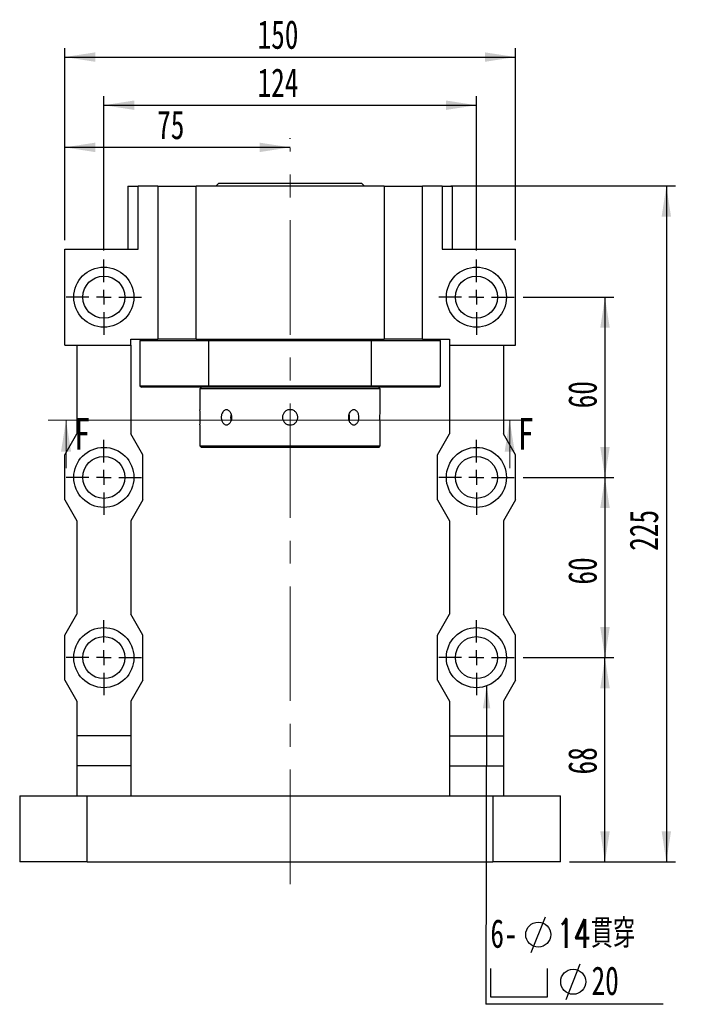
# Model space of a CAD drawing. Header units: millimetres. Extents: x 20 to 287, y 0 to 208.
# Tile 2 of 5: x 27 to 102, y 99 to 208. Entities that reach past the tile are written whole.
import ezdxf

# ---------------------------------------------------------------- set-up
doc = ezdxf.new("R2010")
doc.units = ezdxf.units.MM
doc.linetypes.add('CENTERX2', pattern=[20.32, 12.7, -2.54, 2.54, -2.54])
doc.layers.add('圖層0', color=7, linetype='Continuous')
doc.styles.add('SLDTEXTSTYLE0', font='TXT', dxfattribs={"width": 0.7})
doc.styles.add('SLDTEXTSTYLE1', font='TXT', dxfattribs={"width": 0.7, "bigfont": 'bigfont'})
doc.styles.add('SLDTEXTSTYLE3', font='TXT', dxfattribs={"width": 0.75})
doc.dimstyles.new('SLDDIMSTYLE2', dxfattribs={"dimtxt": 0.18, "dimasz": 2.5, "dimexe": 0, "dimexo": 0.0625, "dimgap": 0, "dimtad": 0, "dimtih": 1, "dimtoh": 1, "dimdec": 0, "dimrnd": 1e-09, "dimzin": 0, "dimdsep": 46, "dimtxsty": 'Standard', "dimsah": 1, "dimcen": 0.09, "dimadec": 0, "dimazin": 0, "dimtfac": 2.5, "dimtdec": 0, "dimtofl": 0, "dimtmove": 0, "dimatfit": 3, "dimfxl": 0, "dimfrac": 2, "dimtolj": 1, "dimtzin": 0, "dimarcsym": 0})
doc.dimstyles.new('SLDDIMSTYLE3', dxfattribs={"dimtxt": 3.389974, "dimasz": 2.5, "dimexe": 0, "dimexo": 0.0625, "dimgap": 0.847493, "dimtad": 1, "dimlfac": 3, "dimrnd": 1e-09, "dimzin": 12, "dimdsep": 46, "dimtxsty": 'SLDTEXTSTYLE0', "dimsah": 1, "dimcen": 0.09, "dimadec": 0, "dimazin": 3, "dimtfac": 1, "dimtofl": 0, "dimtmove": 0, "dimatfit": 3, "dimfxl": 0, "dimfrac": 2, "dimtolj": 1, "dimtzin": 12, "dimarcsym": 0})

# ---------------------------------------------------------------- blocks, each defined once
blk = doc.blocks.new('_D_1')
at = {"layer": '圖層0', "color": 7}
for p, q in [((36.2, 182.25), (36.2, 199.38)), ((77.53, 182.25), (77.53, 199.38)), ((36.2, 198.38), (77.53, 198.38))]:
    blk.add_line(p, q, dxfattribs=at)
for points in [[(36.2, 198.38), (39.59, 197.86), (39.59, 198.91)], [(77.53, 198.38), (74.14, 198.91), (74.14, 197.86)]]:
    blk.add_solid(points, dxfattribs=at)
at = {"layer": '圖層0', "color": 7, "insert": (53.25, 202.48), "char_height": 3.175, "attachment_point": 1, "style": 'SLDTEXTSTYLE0'}
blk.add_mtext('124', dxfattribs=at)
blk = doc.blocks.new('_D_2')
at = {"layer": '圖層0', "color": 7}
for p, q in [((82.7, 137.08), (92.79, 137.08)), ((91.79, 114.42), (91.79, 137.08)), ((87.86, 114.42), (92.79, 114.42))]:
    blk.add_line(p, q, dxfattribs=at)
for points in [[(91.79, 137.08), (91.27, 133.69), (92.32, 133.69)], [(91.79, 114.42), (92.32, 117.81), (91.27, 117.81)]]:
    blk.add_solid(points, dxfattribs=at)
at = {"layer": '圖層0', "color": 7, "insert": (87.7, 124.12), "char_height": 3.175, "attachment_point": 1, "rotation": 90, "style": 'SLDTEXTSTYLE0'}
blk.add_mtext('68', dxfattribs=at)
blk = doc.blocks.new('_D_3')
at = {"layer": '圖層0', "color": 7}
for p, q in [((82.7, 157.08), (92.79, 157.08)), ((91.79, 157.08), (91.79, 137.08)), ((82.7, 137.08), (92.79, 137.08))]:
    blk.add_line(p, q, dxfattribs=at)
for points in [[(91.79, 157.08), (91.27, 153.69), (92.32, 153.69)], [(91.79, 137.08), (92.32, 140.47), (91.27, 140.47)]]:
    blk.add_solid(points, dxfattribs=at)
at = {"layer": '圖層0', "color": 7, "insert": (87.7, 145.19), "char_height": 3.175, "attachment_point": 1, "rotation": 90, "style": 'SLDTEXTSTYLE0'}
blk.add_mtext('60', dxfattribs=at)
blk = doc.blocks.new('_D_4')
at = {"layer": '圖層0', "color": 7}
for p, q in [((82.7, 177.08), (92.79, 177.08)), ((91.79, 177.08), (91.79, 157.08)), ((82.7, 157.08), (92.79, 157.08))]:
    blk.add_line(p, q, dxfattribs=at)
for points in [[(91.79, 177.08), (91.27, 173.69), (92.32, 173.69)], [(91.79, 157.08), (92.32, 160.47), (91.27, 160.47)]]:
    blk.add_solid(points, dxfattribs=at)
at = {"layer": '圖層0', "color": 7, "insert": (87.7, 164.75), "char_height": 3.175, "attachment_point": 1, "rotation": 90, "style": 'SLDTEXTSTYLE0'}
blk.add_mtext('60', dxfattribs=at)
blk = doc.blocks.new('_D_5')
at = {"layer": '圖層0', "color": 7}
for p, q in [((31.86, 183.42), (31.86, 194.71)), ((56.86, 194.66), (56.86, 194.71)), ((56.86, 193.71), (31.86, 193.71))]:
    blk.add_line(p, q, dxfattribs=at)
for points in [[(31.86, 193.71), (35.25, 193.18), (35.25, 194.23)], [(56.86, 193.71), (53.47, 194.23), (53.47, 193.18)]]:
    blk.add_solid(points, dxfattribs=at)
at = {"layer": '圖層0', "color": 7, "insert": (42.11, 197.8), "char_height": 3.175, "attachment_point": 1, "style": 'SLDTEXTSTYLE0'}
blk.add_mtext('75', dxfattribs=at)
blk = doc.blocks.new('_D_6')
at = {"layer": '圖層0', "color": 7}
for p, q in [((31.86, 183.42), (31.86, 204.73)), ((81.86, 183.42), (81.86, 204.73)), ((31.86, 203.73), (81.86, 203.73))]:
    blk.add_line(p, q, dxfattribs=at)
for points in [[(31.86, 203.73), (35.25, 203.2), (35.25, 204.25)], [(81.86, 203.73), (78.47, 204.25), (78.47, 203.2)]]:
    blk.add_solid(points, dxfattribs=at)
at = {"layer": '圖層0', "color": 7, "insert": (53.25, 207.82), "char_height": 3.175, "attachment_point": 1, "style": 'SLDTEXTSTYLE0'}
blk.add_mtext('150', dxfattribs=at)
blk = doc.blocks.new('_D_7')
at = {"layer": '圖層0', "color": 7}
for p, q in [((74.71, 189.42), (99.6, 189.42)), ((98.6, 189.42), (98.6, 114.42)), ((87.86, 114.42), (99.6, 114.42))]:
    blk.add_line(p, q, dxfattribs=at)
for points in [[(98.6, 189.42), (98.08, 186.03), (99.12, 186.03)], [(98.6, 114.42), (99.12, 117.81), (98.08, 117.81)]]:
    blk.add_solid(points, dxfattribs=at)
at = {"layer": '圖層0', "color": 7, "insert": (94.51, 148.94), "char_height": 3.175, "attachment_point": 1, "rotation": 90, "style": 'SLDTEXTSTYLE0'}
blk.add_mtext('225', dxfattribs=at)
blk = doc.blocks.new('SW_SYMBOL_HOLE_DIAM')
at = {"layer": '圖層0', "color": 0}
blk.add_line((300, 0), (700, 1000), dxfattribs=at)
blk.add_circle((500, 500), 350, dxfattribs=at)
blk = doc.blocks.new('SW_SYMBOL_HOLE_SPOT')
at = {"layer": '圖層0', "color": 0}
for p, q in [((0, 875), (0, 75)), ((1600, 75), (1600, 875)), ((0, 75), (1600, 75))]:
    blk.add_line(p, q, dxfattribs=at)
blk = doc.blocks.new('SW_NOTE_1')
at = {"layer": '圖層0', "color": 0}
blk.add_line((19.65, 0), (0, 0), dxfattribs=at)
at = {"layer": '圖層0', "color": 0, "xscale": 0.003964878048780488, "yscale": 0.003964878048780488, "zscale": 0.003964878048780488}
for name, p in [('SW_SYMBOL_HOLE_DIAM', (3.81, 5.75)), ('SW_SYMBOL_HOLE_DIAM', (7.69, 0.52)), ('SW_SYMBOL_HOLE_SPOT', (0.49, 0.52))]:
    blk.add_blockref(name, p, dxfattribs=at)
at = {"layer": '圖層0', "color": 0, "char_height": 3.175, "attachment_point": 1}
for s, insert, style in [('6-', (0.49, 9.45), 'SLDTEXTSTYLE0'), ('14\\M+18AD1\\M+190FA', (7.83, 9.45), 'SLDTEXTSTYLE1'), ('20', (11.71, 4.21), 'SLDTEXTSTYLE0')]:
    blk.add_mtext(s, dxfattribs=dict(at, insert=insert, style=style))
blk = doc.blocks.new('SW_CENTERMARKSYMBOL_2')
at = {"layer": '圖層0', "color": 0}
for p, q in [((0, 1.67), (0, 4.17)), ((-1.67, 0), (-4.17, 0)), ((0, 0), (-0.83, 0)), ((0, 0), (0, 0.83)), ((0, 0), (0, -0.83)), ((0, 0), (0.83, 0)), ((1.67, 0), (4.17, 0)), ((0, -1.67), (0, -4.17))]:
    blk.add_line(p, q, dxfattribs=at)
blk = doc.blocks.new('SW_CENTERMARKSYMBOL_3')
at = {"layer": '圖層0', "color": 0}
for p, q in [((0, 1.67), (0, 4.17)), ((-1.67, 0), (-4.17, 0)), ((0, 0), (-0.83, 0)), ((0, 0), (0, 0.83)), ((0, 0), (0, -0.83)), ((0, 0), (0.83, 0)), ((1.67, 0), (4.17, 0)), ((0, -1.67), (0, -4.17))]:
    blk.add_line(p, q, dxfattribs=at)
blk = doc.blocks.new('SW_CENTERMARKSYMBOL_4')
at = {"layer": '圖層0', "color": 0}
for p, q in [((0, 1.67), (0, 4.17)), ((-1.67, 0), (-4.17, 0)), ((0, 0), (-0.83, 0)), ((0, 0), (0, 0.83)), ((0, 0), (0, -0.83)), ((0, 0), (0.83, 0)), ((1.67, 0), (4.17, 0)), ((0, -1.67), (0, -4.17))]:
    blk.add_line(p, q, dxfattribs=at)
blk = doc.blocks.new('SW_CENTERMARKSYMBOL_5')
at = {"layer": '圖層0', "color": 0}
for p, q in [((0, 1.67), (0, 4.17)), ((-1.67, 0), (-4.17, 0)), ((0, 0), (-0.83, 0)), ((0, 0), (0, 0.83)), ((0, 0), (0, -0.83)), ((0, 0), (0.83, 0)), ((1.67, 0), (4.17, 0)), ((0, -1.67), (0, -4.17))]:
    blk.add_line(p, q, dxfattribs=at)
blk = doc.blocks.new('SW_CENTERMARKSYMBOL_6')
at = {"layer": '圖層0', "color": 0}
for p, q in [((0, 1.67), (0, 4.17)), ((-1.67, 0), (-4.17, 0)), ((0, 0), (-0.83, 0)), ((0, 0), (0, 0.83)), ((0, 0), (0, -0.83)), ((0, 0), (0.83, 0)), ((1.67, 0), (4.17, 0)), ((0, -1.67), (0, -4.17))]:
    blk.add_line(p, q, dxfattribs=at)
blk = doc.blocks.new('SW_CENTERMARKSYMBOL_7')
at = {"layer": '圖層0', "color": 0}
for p, q in [((0, 1.67), (0, 4.17)), ((-1.67, 0), (-4.17, 0)), ((0, 0), (-0.83, 0)), ((0, 0), (0, 0.83)), ((0, 0), (0, -0.83)), ((0, 0), (0.83, 0)), ((1.67, 0), (4.17, 0)), ((0, -1.67), (0, -4.17))]:
    blk.add_line(p, q, dxfattribs=at)

msp = doc.modelspace()

# ---------------------------------------------------------------- linework, layer by layer
at = {"color": 7, "linetype": 'Continuous', "lineweight": 25}
for p, q in [((38.8643, 189.4166), (38.8643, 182.4166)), ((38.8643, 189.4166), (40.0153, 189.4166)), ((40.0153, 182.4166), (40.0153, 189.4166)), ((42.1976, 189.4166), (40.0153, 189.4166)), ((42.1976, 189.4166), (42.1976, 172.4166)), ((42.1976, 189.4166), (46.4293, 189.4166)), ((46.4293, 172.4166), (46.4293, 189.4166)), ((67.2992, 189.4166), (46.4293, 189.4166)), ((48.9643, 189.75), (48.6309, 189.4166)), ((48.9643, 189.75), (49.3779, 189.75)), ((49.3779, 189.75), (64.7643, 189.75)), ((65.0976, 189.4166), (64.7643, 189.75)), ((67.2992, 189.4166), (67.2992, 172.4166)), ((67.2992, 189.4166), (71.5309, 189.4166)), ((71.5309, 172.4166), (71.5309, 189.4166)), ((73.7133, 189.4166), (71.5309, 189.4166)), ((73.7133, 189.4166), (73.7133, 182.4166)), ((73.7133, 189.4166), (74.8643, 189.4166)), ((74.8643, 182.4166), (74.8643, 189.4166)), ((31.8643, 171.75), (31.8643, 182.4166)), ((31.8643, 182.4166), (40.0153, 182.4166)), ((73.7133, 182.4166), (81.8643, 182.4166)), ((81.8643, 171.75), (81.8643, 182.4166)), ((31.8643, 171.75), (39.1976, 171.75)), ((33.1976, 171.75), (33.1976, 161.9166)), ((39.1976, 171.75), (39.1976, 172.4166)), ((39.1976, 172.4166), (41.6282, 172.4166)), ((39.1976, 171.75), (39.1976, 161.9166)), ((40.3643, 172.4166), (40.1976, 172.25)), ((40.1976, 172.25), (40.1976, 167.25)), ((47.8211, 172.25), (40.1976, 172.25)), ((41.6282, 172.4166), (42.1976, 172.4166)), ((46.4293, 172.4166), (42.1976, 172.4166)), ((46.4293, 172.4166), (67.2992, 172.4166)), ((65.9074, 172.25), (47.8211, 172.25)), ((47.8211, 172.25), (47.8211, 167.25)), ((65.9074, 167.25), (65.9074, 172.25)), ((73.5309, 172.25), (65.9074, 172.25)), ((71.5309, 172.4166), (67.2992, 172.4166)), ((71.5309, 172.4166), (72.1004, 172.4166)), ((72.1004, 172.4166), (74.5309, 172.4166)), ((73.5309, 172.25), (73.3643, 172.4166)), ((73.5309, 167.25), (73.5309, 172.25)), ((74.5309, 172.4166), (74.5309, 171.75)), ((74.5309, 171.75), (81.8643, 171.75)), ((74.5309, 171.75), (74.5309, 161.9166)), ((80.5309, 171.75), (80.5309, 161.9166)), ((40.1976, 167.25), (40.3643, 167.0833)), ((40.1976, 167.25), (47.8211, 167.25)), ((47.8211, 167.25), (65.9074, 167.25)), ((65.9074, 167.25), (73.5309, 167.25)), ((73.3643, 167.0833), (73.5309, 167.25)), ((47.8704, 167.0833), (40.3643, 167.0833)), ((47.0309, 167.0833), (46.8643, 166.9166)), ((46.8643, 166.9166), (46.8643, 164.5894)), ((66.8643, 166.9166), (46.8643, 166.9166)), ((65.8581, 167.0833), (47.8704, 167.0833)), ((73.3643, 167.0833), (65.8581, 167.0833)), ((66.8643, 166.9166), (66.6976, 167.0833)), ((66.8643, 164.5894), (66.8643, 166.9166)), ((46.8643, 162.9), (46.8643, 160.5833)), ((66.8643, 160.5833), (66.8643, 162.9)), ((31.8643, 159.5833), (33.1976, 161.9166)), ((40.5309, 159.5833), (39.1976, 161.9166)), ((73.1976, 159.5833), (74.5309, 161.9166)), ((81.8643, 159.5833), (80.5309, 161.9166)), ((31.8643, 154.5833), (31.8643, 159.5833)), ((40.5309, 154.5833), (40.5309, 159.5833)), ((46.8643, 160.5833), (47.0309, 160.4166)), ((46.8643, 160.5833), (66.8643, 160.5833)), ((66.6976, 160.4166), (47.0309, 160.4166)), ((66.6976, 160.4166), (66.8643, 160.5833)), ((73.1976, 154.5833), (73.1976, 159.5833)), ((81.8643, 154.5833), (81.8643, 159.5833)), ((31.8643, 154.5833), (33.1976, 152.25)), ((40.5309, 154.5833), (39.1976, 152.25)), ((73.1976, 154.5833), (74.5309, 152.25)), ((81.8643, 154.5833), (80.5309, 152.25)), ((33.1976, 152.25), (33.1976, 141.9166)), ((39.1976, 152.25), (39.1976, 141.9166)), ((74.5309, 152.25), (74.5309, 141.9166)), ((80.5309, 152.25), (80.5309, 141.9166)), ((31.8643, 139.5833), (33.1976, 141.9166)), ((40.5309, 139.5833), (39.1976, 141.9166)), ((73.1976, 139.5833), (74.5309, 141.9166)), ((81.8643, 139.5833), (80.5309, 141.9166)), ((31.8643, 134.5833), (31.8643, 139.5833)), ((40.5309, 134.5833), (40.5309, 139.5833)), ((73.1976, 134.5833), (73.1976, 139.5833)), ((81.8643, 134.5833), (81.8643, 139.5833)), ((31.8643, 134.5833), (33.1976, 132.25)), ((40.5309, 134.5833), (39.1976, 132.25)), ((73.1976, 134.5833), (74.5309, 132.25)), ((81.8643, 134.5833), (80.5309, 132.25)), ((33.1976, 132.25), (33.1976, 128.4166)), ((39.1976, 132.25), (39.1976, 128.4166)), ((74.5309, 132.25), (74.5309, 128.4166)), ((80.5309, 132.25), (80.5309, 128.4166)), ((39.1976, 128.4166), (33.1976, 128.4166)), ((33.1976, 128.4166), (33.1976, 125.0833)), ((39.1976, 128.4166), (39.1976, 125.0833)), ((74.5309, 128.4166), (80.5309, 128.4166)), ((74.5309, 128.4166), (74.5309, 125.0833)), ((80.5309, 128.4166), (80.5309, 125.0833)), ((39.1976, 125.0833), (33.1976, 125.0833)), ((33.1976, 125.0833), (33.1976, 121.75)), ((39.1976, 125.0833), (39.1976, 121.75)), ((74.5309, 125.0833), (80.5309, 125.0833)), ((74.5309, 125.0833), (74.5309, 121.75)), ((80.5309, 125.0833), (80.5309, 121.75)), ((26.8643, 121.75), (26.8643, 114.4166)), ((26.8643, 121.75), (34.3643, 121.75)), ((34.3643, 114.4166), (34.3643, 121.75)), ((34.3643, 121.75), (79.3643, 121.75)), ((79.3643, 121.75), (79.3643, 114.4166)), ((79.3643, 121.75), (86.8643, 121.75)), ((86.8643, 114.4166), (86.8643, 121.75)), ((34.3643, 114.4166), (26.8643, 114.4166)), ((34.3643, 114.4166), (79.3643, 114.4166)), ((86.8643, 114.4166), (79.3643, 114.4166))]:
    msp.add_line(p, q, dxfattribs=at)
at = {"color": 7, "linetype": 'Continuous', "lineweight": 18}
for p, q in [((83.2224, 163.4335), (30.0046, 163.4335)), ((32.0046, 158.1135), (32.0046, 163.4335)), ((81.2224, 158.1135), (81.2224, 163.4335))]:
    msp.add_line(p, q, dxfattribs=at)
at = {"color": 7, "linetype": 'Continuous', "lineweight": 25, "flags": 128}
for points in [[(63.4639, 163.75), (63.4351, 164.0075), (63.4011, 164.1244)], [(63.3999, 163.3722), (63.4351, 163.4925), (63.4639, 163.75)]]:
    msp.add_lwpolyline(points, dxfattribs=at)
at = {"color": 7, "linetype": 'Continuous', "lineweight": 25}
for centre, radius in [((36.1976, 177.0833), 3.3333), ((77.5309, 177.0833), 3.3333), ((36.1976, 177.0833), 2.3333), ((77.5309, 177.0833), 2.3333), ((36.1976, 157.0833), 3.3333), ((77.5309, 157.0833), 3.3333), ((36.1976, 157.0833), 2.3333), ((77.5309, 157.0833), 2.3333), ((36.1976, 137.0833), 3.3333), ((77.5309, 137.0833), 3.3333), ((36.1976, 137.0833), 2.3333), ((77.5309, 137.0833), 2.3333)]:
    msp.add_circle(centre, radius, dxfattribs=at)
for centre, radius, start, end in [((36.8835, 163.7499), 10.0169, 355.132397, 4.807508), ((51.4022, 163.75), 1.1381, 160.98217, 199.350093)]:
    msp.add_arc(centre, radius, start, end, dxfattribs=at)
for points in [[(47.8211, 172.25), (47.8375, 172.3055), (47.854, 172.3611), (47.8704, 172.4166)], [(65.8581, 172.4166), (65.8746, 172.3611), (65.891, 172.3055), (65.9074, 172.25)], [(47.8704, 167.0833), (47.854, 167.1389), (47.8375, 167.1944), (47.8211, 167.25)], [(65.9074, 167.25), (65.891, 167.1944), (65.8746, 167.1389), (65.8581, 167.0833)]]:
    msp.add_open_spline(points, degree=3, dxfattribs=at)
for points, knots in [([(50.407, 163.75), (50.407, 163.6949), (50.4029, 163.6407), (50.3867, 163.5342), (50.3744, 163.4813), (50.3426, 163.3804), (50.3231, 163.3325), (50.2774, 163.2419), (50.2509, 163.1991), (50.1933, 163.1222), (50.1621, 163.0878), (50.0947, 163.0268), (50.059, 163.001), (49.9859, 162.9594), (49.9478, 162.9434), (49.8705, 162.922), (49.832, 162.9167), (49.7551, 162.9166), (49.7163, 162.922), (49.642, 162.9433), (49.6061, 162.959), (49.537, 163.0008), (49.5039, 163.0268), (49.443, 163.0871), (49.4149, 163.1216), (49.3631, 163.1993), (49.3403, 163.2414), (49.3006, 163.3316), (49.2835, 163.3803), (49.2562, 163.4813), (49.2459, 163.5332), (49.2321, 163.64), (49.2285, 163.6953), (49.2285, 163.8041), (49.2319, 163.8581), (49.2457, 163.9656), (49.2561, 164.0183), (49.2967, 164.1688), (49.3374, 164.2618), (49.414, 164.3771), (49.4426, 164.4123), (49.5037, 164.4729), (49.5361, 164.4985), (49.6051, 164.5404), (49.6417, 164.5565), (49.7158, 164.5778), (49.7537, 164.5832), (49.8315, 164.5834), (49.8702, 164.578), (49.9468, 164.5569), (49.9851, 164.5409), (50.0588, 164.4992), (50.094, 164.4736), (50.161, 164.4132), (50.193, 164.3781), (50.2506, 164.3013), (50.2766, 164.2594), (50.3227, 164.1684), (50.3424, 164.1199), (50.39, 163.9696), (50.407, 163.8601), (50.407, 163.75)], [0, 0, 0, 0, 0.03125, 0.03125, 0.0625, 0.0625, 0.09375, 0.09375, 0.125, 0.125, 0.15625, 0.15625, 0.1875, 0.1875, 0.21875, 0.21875, 0.25, 0.25, 0.28125, 0.28125, 0.3125, 0.3125, 0.34375, 0.34375, 0.375, 0.375, 0.40625, 0.40625, 0.4375, 0.4375, 0.46875, 0.46875, 0.5, 0.5, 0.53125, 0.53125, 0.5625, 0.5625, 0.625, 0.625, 0.65625, 0.65625, 0.6875, 0.6875, 0.71875, 0.71875, 0.75, 0.75, 0.78125, 0.78125, 0.8125, 0.8125, 0.84375, 0.84375, 0.875, 0.875, 0.90625, 0.90625, 0.9375, 0.9375, 1, 1, 1, 1]), ([(56.8643, 162.9), (56.8081, 162.9), (56.7528, 162.9055), (56.6442, 162.9271), (56.5902, 162.9434), (56.4872, 162.9861), (56.4384, 163.0122), (56.3461, 163.0739), (56.3023, 163.1098), (56.224, 163.1882), (56.1888, 163.231), (56.1267, 163.3239), (56.1003, 163.3733), (56.0579, 163.4756), (56.0415, 163.5292), (56.0197, 163.6389), (56.0143, 163.694), (56.0142, 163.805), (56.0197, 163.8613), (56.0414, 163.9703), (56.0575, 164.0233), (56.1001, 164.1263), (56.1267, 164.176), (56.1882, 164.2681), (56.2233, 164.311), (56.3026, 164.3904), (56.3455, 164.4256), (56.4375, 164.4872), (56.4872, 164.5138), (56.5902, 164.5565), (56.6432, 164.5726), (56.7521, 164.5944), (56.8085, 164.6), (56.9194, 164.6), (56.9746, 164.5946), (57.0842, 164.5729), (57.1379, 164.5566), (57.2403, 164.5143), (57.2897, 164.488), (57.3827, 164.4259), (57.4255, 164.3907), (57.5039, 164.3124), (57.5399, 164.2688), (57.6016, 164.1764), (57.6278, 164.1276), (57.6705, 164.0248), (57.6869, 163.9708), (57.7086, 163.8621), (57.7142, 163.8069), (57.7143, 163.6947), (57.7088, 163.6393), (57.6873, 163.5306), (57.671, 163.4767), (57.6284, 163.3736), (57.6024, 163.3248), (57.5408, 163.2324), (57.5049, 163.1886), (57.4266, 163.1102), (57.3839, 163.075), (57.2911, 163.0128), (57.2416, 162.9863), (57.0883, 162.9226), (56.9766, 162.9), (56.8643, 162.9)], [0, 0, 0, 0, 0.03125, 0.03125, 0.0625, 0.0625, 0.09375, 0.09375, 0.125, 0.125, 0.15625, 0.15625, 0.1875, 0.1875, 0.21875, 0.21875, 0.25, 0.25, 0.28125, 0.28125, 0.3125, 0.3125, 0.34375, 0.34375, 0.375, 0.375, 0.40625, 0.40625, 0.4375, 0.4375, 0.46875, 0.46875, 0.5, 0.5, 0.53125, 0.53125, 0.5625, 0.5625, 0.59375, 0.59375, 0.625, 0.625, 0.65625, 0.65625, 0.6875, 0.6875, 0.71875, 0.71875, 0.75, 0.75, 0.78125, 0.78125, 0.8125, 0.8125, 0.84375, 0.84375, 0.875, 0.875, 0.90625, 0.90625, 0.9375, 0.9375, 1, 1, 1, 1]), ([(64.5, 163.75), (64.5, 163.6949), (64.4965, 163.6407), (64.4827, 163.5342), (64.4723, 163.4813), (64.445, 163.3804), (64.4283, 163.3325), (64.3885, 163.2419), (64.3652, 163.1991), (64.3141, 163.1222), (64.286, 163.0878), (64.2246, 163.0268), (64.1917, 163.001), (64.1231, 162.9594), (64.0868, 162.9434), (64.012, 162.922), (63.9741, 162.9167), (63.8972, 162.9166), (63.8578, 162.922), (63.781, 162.9433), (63.7434, 162.959), (63.6697, 163.0008), (63.6339, 163.0268), (63.5671, 163.0871), (63.5357, 163.1216), (63.4774, 163.1993), (63.4514, 163.2414), (63.4058, 163.3316), (63.386, 163.3803), (63.3541, 163.4813), (63.342, 163.5332), (63.3257, 163.64), (63.3215, 163.6953), (63.3215, 163.8041), (63.3255, 163.8581), (63.3418, 163.9656), (63.354, 164.0183), (63.4014, 164.1688), (63.4485, 164.2618), (63.5347, 164.3771), (63.5666, 164.4123), (63.6336, 164.4729), (63.6688, 164.4985), (63.7423, 164.5404), (63.7807, 164.5565), (63.8572, 164.5778), (63.8958, 164.5832), (63.9737, 164.5834), (64.0117, 164.578), (64.0858, 164.5569), (64.1223, 164.5409), (64.1915, 164.4992), (64.224, 164.4736), (64.2851, 164.4132), (64.3138, 164.3781), (64.365, 164.3013), (64.3878, 164.2594), (64.4279, 164.1684), (64.4449, 164.1199), (64.4857, 163.9696), (64.5, 163.8601), (64.5, 163.75)], [0, 0, 0, 0, 0.03125, 0.03125, 0.0625, 0.0625, 0.09375, 0.09375, 0.125, 0.125, 0.15625, 0.15625, 0.1875, 0.1875, 0.21875, 0.21875, 0.25, 0.25, 0.28125, 0.28125, 0.3125, 0.3125, 0.34375, 0.34375, 0.375, 0.375, 0.40625, 0.40625, 0.4375, 0.4375, 0.46875, 0.46875, 0.5, 0.5, 0.53125, 0.53125, 0.5625, 0.5625, 0.625, 0.625, 0.65625, 0.65625, 0.6875, 0.6875, 0.71875, 0.71875, 0.75, 0.75, 0.78125, 0.78125, 0.8125, 0.8125, 0.84375, 0.84375, 0.875, 0.875, 0.90625, 0.90625, 0.9375, 0.9375, 1, 1, 1, 1]), ([(66.8643, 162.9), (66.8634, 162.9093), (66.8618, 162.9281), (66.8504, 163.074), (66.8377, 163.2892), (66.8285, 163.5584), (66.8272, 163.8486), (66.834, 164.1269), (66.8463, 164.3647), (66.8581, 164.5271), (66.8646, 164.6045), (66.8636, 164.5924), (66.8634, 164.5894)], [0, 0, 0, 0, 0.1071073, 0.21420578, 0.32154523, 0.42904594, 0.53628315, 0.64324344, 0.75034422, 0.8577853, 0.96523473, 1, 1, 1, 1])]:
    msp.add_open_spline(points, degree=3, knots=knots, dxfattribs=at)
at = {"color": 7, "linetype": 'Continuous', "lineweight": 18}
for points in [[(32.0046, 163.4335), (31.4446, 159.9335), (32.5646, 159.9335)], [(81.2224, 163.4335), (80.6624, 159.9335), (81.7824, 159.9335)]]:
    msp.add_solid(points, dxfattribs=at)
at = {"layer": '圖層0', "color": 7, "linetype": 'CENTERX2', "lineweight": 18}
msp.add_line((56.8643, 111.9548), (56.8643, 193.656), dxfattribs=at)

# ---------------------------------------------------------------- block references
at = {"layer": '圖層0', "color": 7}
for name, p in [('SW_CENTERMARKSYMBOL_3', (36.1976, 177.0833)), ('SW_CENTERMARKSYMBOL_2', (77.5309, 177.0833)), ('SW_CENTERMARKSYMBOL_6', (36.1976, 157.0833)), ('SW_CENTERMARKSYMBOL_5', (77.5309, 157.0833)), ('SW_CENTERMARKSYMBOL_7', (36.1976, 137.0833)), ('SW_CENTERMARKSYMBOL_4', (77.5309, 137.0833)), ('SW_NOTE_1', (78.5921, 98.6126))]:
    msp.add_blockref(name, p, dxfattribs=at)

# ---------------------------------------------------------------- texts
at = {"color": 7, "linetype": 'Continuous', "char_height": 3.5, "attachment_point": 1, "style": 'SLDTEXTSTYLE3'}
for insert in [(32.9096, 163.6712), (82.1274, 163.6712)]:
    msp.add_mtext('F', dxfattribs=dict(at, insert=insert))

# ---------------------------------------------------------------- dimensions: what is measured, and where the dimension line sits
at = {"layer": '圖層0', "color": 7}
for base, p1, p2, picture, middle in [((81.8643, 203.7257), (31.8643, 182.4166), (81.8643, 182.4166), '_D_6', (56.2323, 203.7257)), ((77.5309, 198.3846), (36.1976, 181.25), (77.5309, 181.25), '_D_1', (56.2323, 198.3846)), ((31.8643, 193.7055), (56.8643, 193.656), (31.8643, 182.4166), '_D_5', (44.0926, 193.7055))]:
    dim = msp.add_linear_dim(base=base, p1=p1, p2=p2, dimstyle='SLDDIMSTYLE3', dxfattribs=at)
    dim.commit()
    dim.dimension.update_dxf_attribs({"geometry": picture, "text_midpoint": middle, "dimtype": 160})
for base, p1, p2, picture, middle in [((98.6006, 114.4166), (73.7133, 189.4166), (86.8643, 114.4166), '_D_7', (98.6006, 151.9166)), ((91.7941, 157.0833), (81.6976, 177.0833), (81.6976, 157.0833), '_D_4', (91.7941, 166.7352)), ((91.7941, 137.0833), (81.6976, 157.0833), (81.6976, 137.0833), '_D_3', (91.7941, 147.179)), ((91.7941, 137.0833), (86.8643, 114.4166), (81.6976, 137.0833), '_D_2', (91.7941, 126.1106))]:
    dim = msp.add_linear_dim(base=base, p1=p1, p2=p2, angle=90, dimstyle='SLDDIMSTYLE3', dxfattribs=at)
    dim.commit()
    dim.dimension.update_dxf_attribs({"geometry": picture, "text_midpoint": middle, "dimtype": 160})

# ---------------------------------------------------------------- leaders
msp.add_leader([(78.6662, 133.9493), (78.5921, 98.6126)], dimstyle='SLDDIMSTYLE2', dxfattribs=at)

doc.saveas('drawing.dxf')
